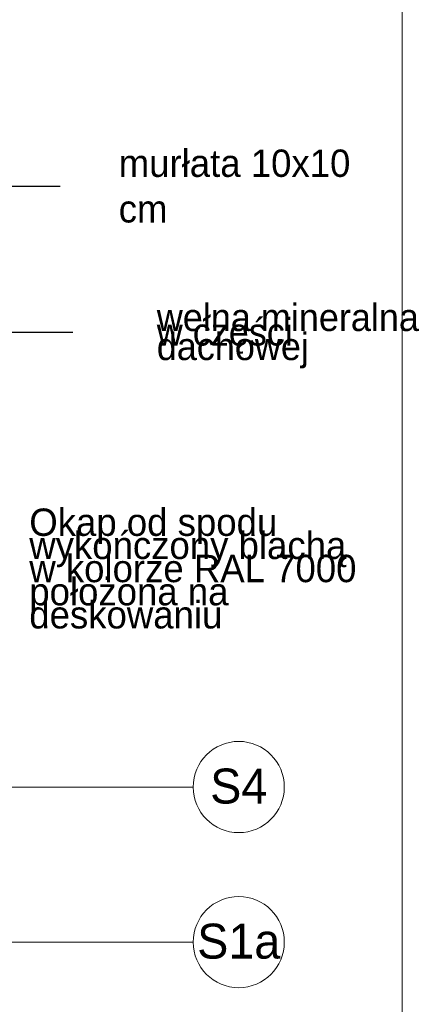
# Model space of a CAD drawing. Extents: x -613240 to -325500, y -25863 to 152403.
# Tile 120 of 254: x -375045 to -372525, y -9962 to -3485. Entities that reach past the tile are written whole.
import ezdxf

# ---------------------------------------------------------------- set-up
doc = ezdxf.new("R2010")
doc.units = 0
doc.header["$MEASUREMENT"] = 0
doc.layers.add('Arch opisy', color=7, linetype='Continuous')
for name, color, linetype, lineweight in [('Arch opisy_Nr_Pióra__1', 7, 'Continuous', 25), ('Arch opisy_Nr_Pióra__21', 7, 'Continuous', 9), ('ARCH TABELA_Nr_Pióra__21', 7, 'Continuous', 9), ('INWENT OPISY_Nr_Pióra__21', 7, 'Continuous', 9)]:
    doc.layers.add(name, color=color, linetype=linetype, lineweight=lineweight)
doc.styles.add('GENERATED_STYLE_4', font='txt')
doc.styles.add('GENERATED_STYLE_5', font='txt')
doc.dimstyles.new('GENERATED_STYLE__8', dxfattribs={"dimtxt": 0.18, "dimasz": 182.4, "dimexe": 0.18, "dimexo": 0.0625, "dimgap": 0.09, "dimtad": 0, "dimtih": 1, "dimtoh": 1, "dimdec": 4, "dimzin": 0, "dimdsep": 46, "dimcen": 0.09, "dimadec": 0, "dimazin": 0, "dimtfac": 1, "dimtdec": 4, "dimtmove": 0, "dimatfit": 3, "dimldrblk": 'ARROWHEAD_5', "dimfxl": 0, "dimtolj": 1, "dimtzin": 0, "dimarcsym": 0})

# ---------------------------------------------------------------- blocks, each defined once
blk = doc.blocks.new('ARROWHEAD_5')
at = {"color": 0, "linetype": 'Continuous', "lineweight": 0}
blk.add_line((0, 0), (-1, 0), dxfattribs=at)
blk.add_solid([(-1, 0.2679), (0, 0), (-1, -0.2679), (-1, 0.2679)], dxfattribs=at)
blk = doc.blocks.new('Linia_87', base_point=(-376412.2, -8533))
at = {"layer": 'Arch opisy_Nr_Pióra__21', "linetype": 'Continuous'}
blk.add_line((-376412.2, -8533), (-373902.4, -8533), dxfattribs=at)
blk.add_circle((-373602.4, -8533), 300, dxfattribs=at)
blk = doc.blocks.new('Linia_96', base_point=(-375982.2, -9553.2))
at = {"layer": 'Arch opisy_Nr_Pióra__21', "linetype": 'Continuous'}
blk.add_line((-375982.2, -9553.2), (-373902.4, -9553.2), dxfattribs=at)
blk.add_circle((-373602.4, -9553.2), 300, dxfattribs=at)

msp = doc.modelspace()

# ---------------------------------------------------------------- linework, layer by layer
at = {"layer": 'ARCH TABELA_Nr_Pióra__21', "linetype": 'Continuous'}
msp.add_line((-372525.5, 3086.6), (-372525.5, -25363.4), dxfattribs=at)

# ---------------------------------------------------------------- block references
at = {"layer": 'Arch opisy', "linetype": 'Continuous'}
for name, p in [('Linia_87', (-376412.2, -8533)), ('Linia_96', (-375982.2, -9553.2))]:
    msp.add_blockref(name, p, dxfattribs=at)

# ---------------------------------------------------------------- texts
at = {"layer": 'Arch opisy_Nr_Pióra__1', "linetype": 'Continuous', "char_height": 230, "attachment_point": 2, "style": 'GENERATED_STYLE_5'}
for s, insert in [('{S4}', (-373602.4, -8411.6)), ('{S1a}', (-373602.4, -9431.9))]:
    msp.add_mtext(s, dxfattribs=dict(at, insert=insert))
at = {"layer": 'INWENT OPISY_Nr_Pióra__21', "linetype": 'Continuous', "insert": (-374392.8, -4580.6), "char_height": 180, "width": 1650.08, "attachment_point": 4, "style": 'GENERATED_STYLE_4'}
msp.add_mtext('{murłata 10x10 cm}', dxfattribs=at)
at = {"layer": 'INWENT OPISY_Nr_Pióra__21', "linetype": 'Continuous', "char_height": 180, "attachment_point": 4, "style": 'GENERATED_STYLE_4'}
for s, insert, width, line_spacing_factor in [('{wełna mineralna \\Pw części dachowej}', (-374142, -5566), 1724.62, 0.318648), ('{Okap od spodu\\Pwykończony blachą\\Pw kolorze RAL 7000\\Ppołożona na deskowaniu}', (-374981.5, -7096.7), 2285.37, 0.507364)]:
    msp.add_mtext(s, dxfattribs=dict(at, insert=insert, width=width, line_spacing_factor=line_spacing_factor))

# ---------------------------------------------------------------- leaders
at = {"layer": 'INWENT OPISY_Nr_Pióra__21', "linetype": 'Continuous', "annotation_type": 0, "has_hookline": 1, "hookline_direction": 1}
for points, text_width in [([(-376412.2, -6119.6), (-375313.3, -4580.5), (-374777.7, -4580.5)], 1337.1), ([(-376002.2, -6345.9), (-375231.3, -5540.3), (-374695.7, -5540.3)], 1242.9)]:
    msp.add_leader(points, dimstyle='GENERATED_STYLE__8', dxfattribs=dict(at, text_width=text_width))

doc.saveas('drawing.dxf')
